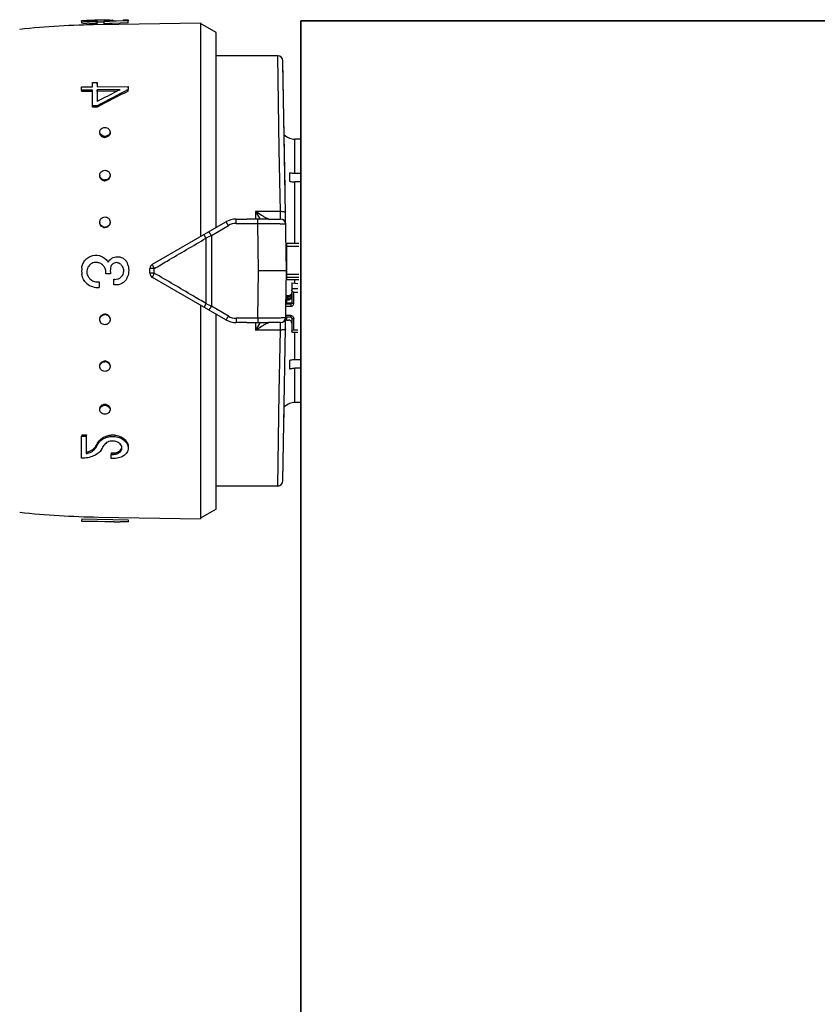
# Model space of a CAD drawing. Header units: millimetres. Extents: x 14365 to 105143, y -126377 to -22383.
# Tile 114 of 191: x 70649 to 70726, y -125718 to -125623. Entities that reach past the tile are written whole.
import ezdxf

# ---------------------------------------------------------------- set-up
doc = ezdxf.new("R2010")
doc.units = ezdxf.units.MM
doc.layers.add('UT_ZAŘÍZENÍ - OT', color=3, linetype='Continuous', lineweight=35)

msp = doc.modelspace()

# ---------------------------------------------------------------- linework, layer by layer
at = {"color": 0, "linetype": 'Continuous'}
for p, q in [((70655.133, -125623.468), (70655.13, -125623.268)), ((70655.766, -125623.222), (70655.781, -125623.221)), ((70655.781, -125623.221), (70655.793, -125623.221)), ((70655.782, -125623.281), (70655.781, -125623.235)), ((70656.695, -125623.208), (70656.573, -125623.21)), ((70656.619, -125623.308), (70656.619, -125623.37)), ((70656.623, -125623.569), (70656.619, -125623.37)), ((70656.696, -125623.408), (70656.621, -125623.409)), ((70656.765, -125623.632), (70666.633, -125623.459)), ((70657.307, -125623.402), (70657.276, -125623.402)), ((70657.305, -125623.341), (70657.305, -125623.288)), ((70657.735, -125623.325), (70657.305, -125623.341)), ((70657.309, -125623.54), (70657.305, -125623.341)), ((70657.825, -125623.521), (70657.309, -125623.54)), ((70657.529, -125623.268), (70657.528, -125623.204)), ((70657.822, -125623.322), (70657.735, -125623.325)), ((70657.817, -125623.274), (70658.12, -125623.264)), ((70659.113, -125623.277), (70657.822, -125623.322)), ((70658.083, -125623.512), (70657.825, -125623.521)), ((70657.966, -125623.269), (70657.966, -125623.254)), ((70659.632, -125623.458), (70658.083, -125623.512)), ((70658.12, -125623.264), (70659.179, -125623.23)), ((70658.129, -125623.21), (70658.13, -125623.263)), ((70659.181, -125623.274), (70659.113, -125623.277)), ((70659.179, -125623.162), (70659.629, -125623.154)), ((70659.179, -125623.23), (70659.179, -125623.162)), ((70659.629, -125623.259), (70659.181, -125623.274)), ((70659.629, -125623.154), (70659.629, -125623.259)), ((70659.632, -125623.458), (70659.629, -125623.259)), ((70666.633, -125623.459), (70666.633, -125644.104)), ((70668.133, -125624.399), (70666.633, -125623.533)), ((70668.133, -125643.238), (70668.133, -125624.399)), ((70674.079, -125626.633), (70668.133, -125626.633)), ((70674.233, -125635.698), (70674.079, -125626.633)), ((70674.933, -125647.433), (70674.579, -125627.125)), ((70674.795, -125639.499), (70674.583, -125627.374)), ((70656.179, -125629.238), (70656.629, -125629.233)), ((70656.179, -125629.644), (70656.179, -125629.238)), ((70656.629, -125629.233), (70656.629, -125629.638)), ((70656.633, -125629.383), (70656.629, -125629.233)), ((70655.13, -125629.657), (70656.179, -125629.644)), ((70655.13, -125629.968), (70655.13, -125629.657)), ((70656.179, -125629.955), (70655.13, -125629.968)), ((70655.133, -125630.112), (70655.13, -125629.968)), ((70656.183, -125630.099), (70655.133, -125630.112)), ((70656.179, -125631.487), (70656.179, -125629.955)), ((70656.629, -125629.638), (70659.629, -125629.599)), ((70658.844, -125629.921), (70656.629, -125629.949)), ((70656.629, -125629.949), (70656.629, -125631.068)), ((70656.633, -125630.094), (70656.629, -125629.949)), ((70658.55, -125630.069), (70656.633, -125630.094)), ((70656.633, -125630.094), (70656.633, -125630.951)), ((70658.788, -125629.949), (70658.844, -125629.921)), ((70659.629, -125629.911), (70659.574, -125629.939)), ((70659.629, -125629.599), (70659.629, -125629.911)), ((70659.632, -125629.746), (70659.629, -125629.599)), ((70659.632, -125630.055), (70659.629, -125629.911)), ((70656.629, -125631.482), (70656.179, -125631.487)), ((70656.183, -125631.618), (70656.179, -125631.487)), ((70656.633, -125631.613), (70656.183, -125631.618)), ((70656.633, -125631.613), (70656.629, -125631.482)), ((70656.685, -125631.585), (70656.633, -125631.613)), ((70675.233, -125634.597), (70675.233, -125634.61)), ((70675.733, -125638.02), (70675.733, -125634.696)), ((70676.303, -125634.696), (70675.733, -125634.696)), ((70674.336, -125641.709), (70674.233, -125635.698)), ((70675.233, -125637.96), (70675.233, -125638.773)), ((70676.351, -125638.02), (70675.733, -125638.02)), ((70675.733, -125644.759), (70675.733, -125638.833)), ((70676.358, -125638.833), (70675.733, -125638.833)), ((70671.933, -125641.709), (70671.933, -125642.442)), ((70674.336, -125641.709), (70671.933, -125641.709)), ((70674.354, -125642.433), (70674.336, -125641.709)), ((70661.983, -125646.789), (70669.063, -125642.701)), ((70670.063, -125642.848), (70670.063, -125642.433)), ((70670.063, -125642.433), (70671.09, -125642.433)), ((70672.161, -125642.848), (70672.161, -125642.441)), ((70673.197, -125642.433), (70674.354, -125642.433)), ((70667.667, -125644.021), (70669.313, -125643.053)), ((70670.063, -125642.848), (70672.161, -125642.848)), ((70672.233, -125647.433), (70672.161, -125642.848)), ((70667.146, -125644.278), (70667.146, -125650.589)), ((70667.667, -125644.021), (70667.667, -125650.845)), ((70674.933, -125644.759), (70674.933, -125648.281)), ((70674.933, -125644.759), (70676.133, -125644.759)), ((70674.933, -125645.043), (70676.133, -125645.043)), ((70661.733, -125647.645), (70661.733, -125647.222)), ((70662.146, -125647.649), (70662.146, -125647.218)), ((70672.161, -125652.019), (70672.233, -125647.433)), ((70674.933, -125647.433), (70672.233, -125647.433)), ((70674.579, -125667.742), (70674.933, -125647.433)), ((70657.919, -125647.736), (70657.469, -125647.736)), ((70658.239, -125648.777), (70658.239, -125648.242)), ((70669.063, -125652.165), (70661.983, -125648.078)), ((70674.933, -125647.739), (70676.133, -125647.739)), ((70674.933, -125648.054), (70676.133, -125648.054)), ((70674.933, -125648.281), (70676.133, -125648.281)), ((70675.733, -125648.624), (70675.733, -125648.281)), ((70656.809, -125648.505), (70656.809, -125649.039)), ((70675.433, -125648.608), (70675.433, -125650.531)), ((70675.433, -125648.608), (70676.033, -125648.641)), ((70675.433, -125649.139), (70676.033, -125649.139)), ((70674.933, -125650.277), (70674.883, -125650.277)), ((70674.887, -125650.048), (70674.893, -125649.725)), ((70674.935, -125650.051), (70674.887, -125650.048)), ((70674.887, -125650.082), (70675.296, -125650.082)), ((70674.933, -125649.837), (70674.933, -125650.082)), ((70675.133, -125649.837), (70674.933, -125649.837)), ((70674.933, -125649.935), (70675.133, -125649.935)), ((70674.933, -125650.13), (70674.933, -125650.571)), ((70675.133, -125650.13), (70674.933, -125650.13)), ((70674.933, -125650.227), (70675.133, -125650.227)), ((70675.133, -125649.837), (70675.133, -125649.935)), ((70675.133, -125650.13), (70675.133, -125650.227)), ((70675.633, -125650.57), (70675.633, -125649.491)), ((70675.633, -125649.491), (70676.033, -125649.491)), ((70666.633, -125650.762), (70666.633, -125671.407)), ((70669.313, -125651.814), (70667.667, -125650.845)), ((70674.873, -125650.864), (70675.333, -125650.864)), ((70674.877, -125650.629), (70675.333, -125650.629)), ((70674.933, -125650.473), (70674.88, -125650.473)), ((70675.333, -125650.571), (70674.933, -125650.571)), ((70675.333, -125650.571), (70675.333, -125650.864)), ((70668.133, -125670.467), (70668.133, -125651.628)), ((70670.063, -125652.019), (70670.063, -125652.433)), ((70672.161, -125652.019), (70670.063, -125652.019)), ((70672.161, -125652.019), (70672.161, -125652.426)), ((70675.333, -125651.908), (70674.855, -125651.908)), ((70675.333, -125651.747), (70674.858, -125651.747)), ((70674.933, -125651.908), (70674.933, -125652.189)), ((70674.933, -125652.189), (70675.133, -125652.189)), ((70675.333, -125651.908), (70675.333, -125651.747)), ((70675.433, -125652.002), (70675.433, -125653.356)), ((70675.633, -125653.12), (70675.633, -125652.041)), ((70671.09, -125652.433), (70670.063, -125652.433)), ((70671.933, -125652.425), (70671.933, -125653.158)), ((70674.336, -125653.158), (70671.933, -125653.158)), ((70674.354, -125652.433), (70673.197, -125652.433)), ((70674.233, -125659.169), (70674.336, -125653.158)), ((70674.336, -125653.158), (70674.354, -125652.433)), ((70675.633, -125653.12), (70676.033, -125653.12)), ((70675.433, -125653.356), (70676.033, -125653.356)), ((70675.733, -125656.033), (70675.733, -125653.356)), ((70676.358, -125656.033), (70675.733, -125656.033)), ((70675.233, -125656.094), (70675.233, -125656.907)), ((70675.733, -125660.17), (70675.733, -125656.846)), ((70676.351, -125656.846), (70675.733, -125656.846)), ((70674.079, -125668.233), (70674.233, -125659.169)), ((70675.233, -125660.256), (70675.233, -125660.269)), ((70676.303, -125660.17), (70675.733, -125660.17)), ((70674.678, -125662.048), (70674.693, -125661.187)), ((70655.133, -125663.274), (70655.13, -125663.406)), ((70655.13, -125665.548), (70655.13, -125663.406)), ((70655.13, -125663.406), (70655.58, -125663.411)), ((70655.133, -125663.274), (70655.583, -125663.279)), ((70655.583, -125663.279), (70655.58, -125663.411)), ((70655.58, -125663.411), (70655.58, -125665.099)), ((70656.5, -125664.386), (70656.496, -125664.527)), ((70656.61, -125664.339), (70656.638, -125664.291)), ((70656.727, -125664.011), (70656.755, -125663.963)), ((70656.755, -125663.963), (70656.752, -125664.101)), ((70657.983, -125665.031), (70657.979, -125665.177)), ((70657.979, -125665.585), (70657.979, -125665.177)), ((70657.979, -125665.177), (70658.129, -125665.179)), ((70657.983, -125665.031), (70658.133, -125665.033)), ((70658.133, -125665.033), (70658.129, -125665.179)), ((70658.129, -125665.587), (70657.979, -125665.585)), ((70674.079, -125668.233), (70668.133, -125668.233)), ((70656.765, -125671.235), (70666.633, -125671.407)), ((70668.133, -125670.467), (70666.633, -125671.333)), ((70655.133, -125671.419), (70655.13, -125671.619)), ((70655.13, -125671.631), (70655.13, -125671.619)), ((70655.13, -125671.619), (70659.629, -125671.697)), ((70658.279, -125671.686), (70655.13, -125671.631)), ((70655.133, -125671.419), (70659.632, -125671.498)), ((70658.279, -125671.689), (70658.279, -125671.686)), ((70658.279, -125671.689), (70658.842, -125671.699)), ((70659.632, -125671.498), (70659.629, -125671.697)), ((70659.632, -125671.508), (70659.629, -125671.708)), ((70659.629, -125671.697), (70659.629, -125671.708))]:
    msp.add_line(p, q, dxfattribs=at)
for centre, radius, start, end in [((70658.336, -125713.618), 90, 91, 95.86353), ((70656.248, -125614.792), 8.577, 265.82558, 266.62577), ((70656.249, -125614.941), 8.626, 265.85586, 266.65073), ((70656.397, -125658.956), 35.74, 91.01238, 91.21551), ((70656.321, -125613.538), 9.833, 266.63176, 267.39596), ((70656.322, -125613.67), 9.899, 266.65673, 267.41559), ((70655.926, -125625.017), 1.789, 94.25337, 94.6326), ((70655.982, -125625.786), 2.559, 93.45872, 94.22835), ((70656.402, -125610.828), 12.544, 270.2757, 270.99142), ((70656.445, -125613.279), 10.03, 270.37671, 270.99382), ((70656.856, -125616.88), 6.424, 274.00652, 274.76218), ((70656.942, -125617.922), 5.379, 274.77014, 275.5791), ((70657.378, -125628.482), 5.28, 88.37447, 89.19799), ((70658.239, -125665.311), 42.126, 90.84632, 91.00332), ((70657.954, -125646.21), 23.023, 90.56986, 90.83886), ((70657.854, -125636.414), 13.227, 90.13111, 90.55891), ((70674.079, -125627.133), 0.5, 1.00273, 90.00005), ((70706.918, -125723.873), 105.191, 116.74897, 118.55954), ((70706.462, -125724.537), 105.923, 116.89327, 118.06457), ((70706.654, -125724.25), 105.279, 116.52799, 118.3353), ((70703.55, -125718.849), 99.533, 116.72558, 116.87901), ((70657.222, -125634.113), 0.34, 181.83857, 189.22993), ((70657.553, -125634.104), 0.33, 0.0012, 1.80344), ((70657.375, -125633.843), 0.578, 257.40046, 263.77919), ((70657.379, -125633.946), 0.583, 257.43846, 263.79562), ((70657.374, -125633.854), 0.567, 263.76903, 270.51539), ((70657.378, -125633.957), 0.572, 263.78497, 270.51556), ((70657.373, -125633.844), 0.577, 270.61415, 283.65474), ((70657.377, -125633.946), 0.582, 270.61233, 283.61615), ((70675.733, -125633.183), 1.5, 226.64917, 250.52878), ((70675.735, -125633.187), 1.509, 250.58004, 269.92942), ((70657.294, -125638.184), 0.415, 180.00363, 182.62681), ((70657.378, -125638.12), 0.529, 255.90699, 262.90203), ((70657.381, -125638.188), 0.533, 255.94846, 262.92018), ((70657.376, -125638.134), 0.515, 262.89641, 270.33517), ((70657.38, -125638.203), 0.519, 262.91395, 270.33539), ((70657.466, -125638.253), 0.417, 351.68515, 359.95596), ((70692.716, -125629.186), 24.264, 211.06983, 212.81472), ((70670.063, -125644.433), 2, 90, 120), ((70688.759, -125631.731), 19.559, 212.83138, 213.19135), ((70674.354, -125642.933), 0.5, 0.9973, 89.99995), ((70657.35, -125642.718), 0.471, 180.01487, 185.18459), ((70657.38, -125642.708), 0.505, 254.94557, 262.29746), ((70657.384, -125642.739), 0.509, 254.989, 262.3166), ((70657.378, -125642.725), 0.488, 262.29512, 270.14263), ((70657.382, -125642.756), 0.492, 262.31359, 270.14288), ((70670.064, -125644.327), 1.479, 90.0293, 120.51258), ((70775.229, -125863.394), 244.324, 116.11937, 116.25551), ((70674.834, -125645.589), 0.0994, 313.59217, 359.98031), ((70674.833, -125645.577), 0.301, 284.00989, 289.44256), ((70657.791, -125647.433), 2.661, 174.20363, 187.38301), ((70656.526, -125647.496), 0.878, 79.26214, 86.10486), ((70656.516, -125647.545), 0.927, 73.07928, 79.21627), ((70656.512, -125647.583), 0.963, 41.07571, 50.01192), ((70656.507, -125647.587), 0.97, 32.46127, 41.04427), ((70660.216, -125647.433), 2.316, 172.81682, 187.51949), ((70658.488, -125647.211), 0.576, 71.25318, 78.39725), ((70658.49, -125647.205), 0.569, 63.84048, 71.25521), ((70658.366, -125647.44), 0.836, 39.13046, 49.82845), ((70658.372, -125647.435), 0.828, 29.69129, 39.12926), ((70658.569, -125647.134), 1.078, 27.84061, 34.02965), ((70658.573, -125647.132), 1.073, 21.6663, 27.84286), ((70658.59, -125647.125), 1.054, 15.21143, 21.66816), ((70657.678, -125647.372), 1.999, 11.83461, 15.19202), ((70662.233, -125647.222), 0.5, 120, 180), ((70674.833, -125647.205), 0.3, 70.55401, 72.35353), ((70656.52, -125647.539), 0.893, 214.11402, 220.95302), ((70656.691, -125647.391), 1.119, 220.98571, 227.22441), ((70658.381, -125647.47), 0.785, 259.56156, 266.77563), ((70658.369, -125647.432), 0.831, 307.97112, 320.9467), ((70658.361, -125647.425), 0.841, 320.92395, 328.11089), ((70658.41, -125647.571), 1.247, 328.36326, 330.5708), ((70658.424, -125647.579), 1.23, 330.55262, 339.45926), ((70658.47, -125647.596), 1.181, 339.47291, 345.3977), ((70662.233, -125647.645), 0.5, 180, 240), ((70656.692, -125647.399), 1.644, 229.79423, 274.1007), ((70656.691, -125647.407), 1.104, 269.87405, 276.1358), ((70675.143, -125649.64), 0.29, 325.94596, 359.95559), ((70775.229, -125431.472), 244.324, 243.74449, 243.88063), ((70657.378, -125652.142), 0.489, 81.95126, 89.79291), ((70657.381, -125652.111), 0.493, 81.96974, 89.79318), ((70657.375, -125652.16), 0.507, 74.61727, 81.95392), ((70657.379, -125652.129), 0.51, 74.66061, 81.97306), ((70657.399, -125652.151), 0.481, 352.20997, 354.91531), ((70670.063, -125650.433), 2, 240, 270), ((70670.064, -125650.54), 1.479, 239.48743, 269.97069), ((70674.354, -125651.933), 0.5, 270, 359), ((70675.345, -125652.002), 0.0882, 0.03691, 8.66078), ((70692.638, -125665.631), 24.171, 147.18194, 148.9335), ((70689.102, -125663.358), 19.968, 146.8123, 147.16491), ((70657.376, -125656.733), 0.516, 82.18024, 89.60747), ((70657.379, -125656.665), 0.52, 82.19776, 89.60771), ((70657.373, -125656.75), 0.533, 75.22208, 82.18643), ((70657.377, -125656.682), 0.537, 75.26335, 82.20456), ((70657.222, -125660.754), 0.34, 170.77007, 178.16143), ((70657.375, -125661.019), 0.574, 89.52764, 102.6205), ((70657.378, -125660.917), 0.579, 90.47615, 102.57666), ((70657.377, -125660.901), 0.563, 89.46365, 90.42767), ((70657.374, -125661.014), 0.569, 82.70603, 89.43816), ((70657.377, -125660.912), 0.574, 82.72194, 89.43835), ((70657.372, -125661.029), 0.584, 76.3765, 82.71678), ((70657.375, -125660.926), 0.588, 76.41423, 82.73319), ((70657.553, -125660.763), 0.33, 358.19656, 359.9988), ((70675.733, -125661.683), 1.5, 109.47122, 133.35083), ((70675.735, -125661.68), 1.509, 90.07058, 109.41996), ((70658.11, -125665.257), 1.949, 89.34777, 93.68224), ((70658.11, -125665.289), 1.981, 84.74512, 89.3338), ((70655.631, -125663.839), 1.027, 315.49883, 321.71461), ((70655.71, -125663.901), 0.927, 321.71489, 328.50896), ((70618.08, -125641.246), 44.921, 328.78337, 329.0635), ((70618.558, -125641.199), 44.466, 328.57088, 328.85214), ((70617.206, -125640.382), 46.046, 328.85211, 329.1259), ((70616.357, -125640.214), 46.929, 329.13232, 329.40315), ((70657.62, -125664.615), 1.009, 142.68913, 149.33475), ((70657.715, -125664.688), 1.129, 136.6726, 142.69573), ((70618.825, -125641.318), 44.808, 328.5423, 329.17295), ((70658.571, -125664.558), 0.458, 358.60453, 6.96692), ((70655.195, -125663.23), 1.908, 281.62893, 285.76186), ((70674.079, -125667.733), 0.5, 270, 359), ((70658.336, -125581.249), 90, 264.13647, 269)]:
    msp.add_arc(centre, radius, start, end, dxfattribs=at)
at = {"color": 0, "linetype": 'Continuous', "extrusion": (0, 0, -1)}
for centre, major_axis, ratio, start_param, end_param in [((70675.633, -125649.256), (0, -0.235), 0.85043, 0, 1.570796), ((70675.633, -125653.277), (0.2, 0), 0.785695, 3.141593, 4.712389)]:
    msp.add_ellipse(centre, major_axis=major_axis, ratio=ratio, start_param=start_param, end_param=end_param, dxfattribs=at)
at = {"color": 0, "linetype": 'Continuous'}
for points, knots in [([(70655.13, -125623.268), (70655.13, -125623.265), (70655.137, -125623.259), (70655.144, -125623.256), (70655.15, -125623.255)], [0, 0, 0, 0, 0.34526, 1, 1, 1, 1]), ([(70655.624, -125623.346), (70655.554, -125623.341), (70655.456, -125623.332), (70655.334, -125623.318), (70655.263, -125623.308), (70655.208, -125623.298), (70655.166, -125623.288), (70655.143, -125623.281), (70655.13, -125623.272), (70655.13, -125623.268)], [0, 0, 0, 0, 0.415889, 0.585993, 0.728367, 0.841268, 0.923827, 0.975949, 1, 1, 1, 1]), ([(70655.625, -125623.545), (70655.556, -125623.54), (70655.458, -125623.531), (70655.337, -125623.517), (70655.266, -125623.507), (70655.211, -125623.498), (70655.17, -125623.488), (70655.146, -125623.48), (70655.133, -125623.472), (70655.133, -125623.468)], [0, 0, 0, 0, 0.416026, 0.586157, 0.728535, 0.841423, 0.923955, 0.976034, 1, 1, 1, 1]), ([(70655.15, -125623.255), (70655.153, -125623.254), (70655.173, -125623.248), (70655.193, -125623.245), (70655.21, -125623.243)], [0, 0, 0, 0, 0.194984, 1, 1, 1, 1]), ([(70655.21, -125623.243), (70655.266, -125623.236), (70655.409, -125623.23), (70655.552, -125623.226), (70655.639, -125623.224)], [0, 0, 0, 0, 0.393124, 1, 1, 1, 1]), ([(70655.781, -125623.235), (70655.767, -125623.236), (70655.741, -125623.238), (70655.707, -125623.243), (70655.686, -125623.247), (70655.674, -125623.251), (70655.672, -125623.254)], [0, 0, 0, 0, 0.402142, 0.703286, 0.901798, 1, 1, 1, 1]), ([(70655.672, -125623.254), (70655.672, -125623.254), (70655.672, -125623.255), (70655.672, -125623.256), (70655.672, -125623.256)], [0, 0, 0, 0, 0.519614, 1, 1, 1, 1]), ([(70655.672, -125623.256), (70655.672, -125623.258), (70655.677, -125623.261), (70655.694, -125623.267), (70655.731, -125623.275), (70655.793, -125623.283), (70655.842, -125623.287), (70655.871, -125623.29)], [0, 0, 0, 0, 0.026104, 0.078509, 0.271488, 0.580502, 1, 1, 1, 1]), ([(70656.573, -125623.21), (70656.434, -125623.213), (70656.185, -125623.218), (70655.937, -125623.225), (70655.828, -125623.232)], [0, 0, 0, 0, 0.5608, 1, 1, 1, 1]), ([(70655.871, -125623.29), (70655.914, -125623.293), (70656.127, -125623.307), (70656.341, -125623.31), (70656.511, -125623.309)], [0, 0, 0, 0, 0.202928, 1, 1, 1, 1]), ([(70656.463, -125623.372), (70656.411, -125623.372), (70656.215, -125623.372), (70656.019, -125623.367), (70655.874, -125623.361)], [0, 0, 0, 0, 0.261385, 1, 1, 1, 1]), ([(70656.623, -125623.569), (70656.558, -125623.57), (70656.309, -125623.572), (70656.06, -125623.568), (70655.876, -125623.559)], [0, 0, 0, 0, 0.261104, 1, 1, 1, 1]), ([(70657.274, -125623.202), (70657.23, -125623.202), (70657.037, -125623.203), (70656.844, -125623.205), (70656.695, -125623.208)], [0, 0, 0, 0, 0.228486, 1, 1, 1, 1]), ([(70657.276, -125623.402), (70657.232, -125623.402), (70657.038, -125623.403), (70656.845, -125623.405), (70656.696, -125623.408)], [0, 0, 0, 0, 0.228577, 1, 1, 1, 1]), ([(70657.452, -125623.203), (70657.439, -125623.203), (70657.379, -125623.202), (70657.32, -125623.202), (70657.274, -125623.202)], [0, 0, 0, 0, 0.229978, 1, 1, 1, 1]), ([(70657.465, -125623.275), (70657.503, -125623.271), (70657.569, -125623.264), (70657.645, -125623.253), (70657.69, -125623.244), (70657.712, -125623.238), (70657.725, -125623.234), (70657.732, -125623.228), (70657.731, -125623.226)], [0, 0, 0, 0, 0.416564, 0.727805, 0.840468, 0.923103, 0.975235, 1, 1, 1, 1]), ([(70657.639, -125623.209), (70657.631, -125623.208), (70657.594, -125623.206), (70657.557, -125623.205), (70657.528, -125623.204)], [0, 0, 0, 0, 0.216654, 1, 1, 1, 1]), ([(70657.708, -125623.216), (70657.703, -125623.215), (70657.681, -125623.212), (70657.658, -125623.21), (70657.639, -125623.209)], [0, 0, 0, 0, 0.191517, 1, 1, 1, 1]), ([(70657.731, -125623.226), (70657.731, -125623.224), (70657.721, -125623.218), (70657.714, -125623.217), (70657.708, -125623.216)], [0, 0, 0, 0, 0.306489, 1, 1, 1, 1]), ([(70657.966, -125623.254), (70657.955, -125623.255), (70657.906, -125623.263), (70657.856, -125623.269), (70657.817, -125623.274)], [0, 0, 0, 0, 0.219199, 1, 1, 1, 1]), ([(70657.823, -125623.188), (70657.838, -125623.188), (70657.89, -125623.188), (70657.942, -125623.188), (70657.98, -125623.189)], [0, 0, 0, 0, 0.28218, 1, 1, 1, 1]), ([(70658.129, -125623.21), (70658.129, -125623.215), (70658.111, -125623.223), (70658.083, -125623.232), (70658.03, -125623.243), (70657.99, -125623.25), (70657.966, -125623.254)], [0, 0, 0, 0, 0.080473, 0.272652, 0.58028, 1, 1, 1, 1]), ([(70657.98, -125623.189), (70657.99, -125623.19), (70658.023, -125623.191), (70658.056, -125623.193), (70658.079, -125623.196)], [0, 0, 0, 0, 0.312325, 1, 1, 1, 1]), ([(70658.079, -125623.196), (70658.092, -125623.197), (70658.108, -125623.199), (70658.125, -125623.204), (70658.129, -125623.208), (70658.129, -125623.21)], [0, 0, 0, 0, 0.708486, 0.898996, 1, 1, 1, 1]), ([(70656.88, -125634.013), (70656.878, -125633.957), (70656.904, -125633.841), (70657.017, -125633.697), (70657.184, -125633.604), (70657.314, -125633.581), (70657.379, -125633.581)], [0, 0, 0, 0, 0.229393, 0.470966, 0.729703, 1, 1, 1, 1]), ([(70656.983, -125634.259), (70656.952, -125634.225), (70656.902, -125634.148), (70656.881, -125634.058), (70656.88, -125634.013)], [0, 0, 0, 0, 0.509651, 1, 1, 1, 1]), ([(70657.379, -125633.581), (70657.443, -125633.58), (70657.568, -125633.599), (70657.732, -125633.683), (70657.846, -125633.818), (70657.877, -125633.928), (70657.879, -125633.982)], [0, 0, 0, 0, 0.270385, 0.528616, 0.769944, 1, 1, 1, 1]), ([(70657.883, -125634.104), (70657.883, -125634.196), (70657.797, -125634.393), (70657.613, -125634.488), (70657.514, -125634.512)], [0, 0, 0, 0, 0.47302, 1, 1, 1, 1]), ([(70657.879, -125633.982), (70657.881, -125634.03), (70657.862, -125634.129), (70657.809, -125634.214), (70657.775, -125634.252)], [0, 0, 0, 0, 0.488775, 1, 1, 1, 1]), ([(70657.252, -125634.515), (70657.162, -125634.495), (70656.994, -125634.416), (70656.901, -125634.25), (70656.887, -125634.168)], [0, 0, 0, 0, 0.524629, 1, 1, 1, 1]), ([(70657.249, -125634.407), (70657.223, -125634.401), (70657.125, -125634.372), (70657.034, -125634.315), (70656.983, -125634.259)], [0, 0, 0, 0, 0.260211, 1, 1, 1, 1]), ([(70657.775, -125634.252), (70657.759, -125634.27), (70657.683, -125634.341), (70657.585, -125634.386), (70657.509, -125634.405)], [0, 0, 0, 0, 0.24218, 1, 1, 1, 1]), ([(70656.879, -125638.184), (70656.879, -125638.123), (70656.907, -125637.999), (70657.018, -125637.843), (70657.185, -125637.742), (70657.314, -125637.716), (70657.379, -125637.716)], [0, 0, 0, 0, 0.241806, 0.488407, 0.741812, 1, 1, 1, 1]), ([(70657.379, -125637.716), (70657.502, -125637.715), (70657.696, -125637.783), (70657.845, -125637.98), (70657.876, -125638.099), (70657.879, -125638.158)], [0, 0, 0, 0, 0.507384, 0.755665, 1, 1, 1, 1]), ([(70656.947, -125638.417), (70656.937, -125638.401), (70656.901, -125638.334), (70656.882, -125638.259), (70656.88, -125638.203)], [0, 0, 0, 0, 0.253103, 1, 1, 1, 1]), ([(70657.252, -125638.706), (70657.16, -125638.683), (70656.988, -125638.588), (70656.9, -125638.41), (70656.887, -125638.32)], [0, 0, 0, 0, 0.510101, 1, 1, 1, 1]), ([(70657.249, -125638.633), (70657.187, -125638.618), (70657.069, -125638.565), (70656.979, -125638.47), (70656.947, -125638.417)], [0, 0, 0, 0, 0.506643, 1, 1, 1, 1]), ([(70657.841, -125638.356), (70657.811, -125638.423), (70657.719, -125638.545), (70657.582, -125638.613), (70657.509, -125638.632)], [0, 0, 0, 0, 0.492845, 1, 1, 1, 1]), ([(70657.878, -125638.313), (70657.865, -125638.404), (70657.778, -125638.583), (70657.605, -125638.68), (70657.514, -125638.704)], [0, 0, 0, 0, 0.489899, 1, 1, 1, 1]), ([(70657.879, -125638.158), (70657.881, -125638.209), (70657.871, -125638.277), (70657.847, -125638.341), (70657.841, -125638.356)], [0, 0, 0, 0, 0.747031, 1, 1, 1, 1]), ([(70675.733, -125638.02), (70675.691, -125638.02), (70675.523, -125638.015), (70675.355, -125637.99), (70675.233, -125637.96)], [0, 0, 0, 0, 0.252472, 1, 1, 1, 1]), ([(70675.233, -125638.773), (70675.273, -125638.783), (70675.438, -125638.818), (70675.607, -125638.833), (70675.733, -125638.833)], [0, 0, 0, 0, 0.247091, 1, 1, 1, 1]), ([(70673.054, -125642.369), (70672.97, -125642.33), (70672.793, -125642.236), (70672.417, -125642.02), (70672.128, -125641.838), (70671.933, -125641.709)], [0, 0, 0, 0, 0.213248, 0.460801, 1, 1, 1, 1]), ([(70674.835, -125641.837), (70674.835, -125641.828), (70674.826, -125641.805), (70674.793, -125641.782), (70674.747, -125641.76), (70674.657, -125641.732), (70674.518, -125641.712), (70674.399, -125641.707), (70674.336, -125641.709)], [0, 0, 0, 0, 0.054454, 0.124226, 0.220024, 0.341181, 0.645763, 1, 1, 1, 1]), ([(70656.879, -125642.718), (70656.879, -125642.592), (70656.987, -125642.328), (70657.252, -125642.223), (70657.379, -125642.222)], [0, 0, 0, 0, 0.49811, 1, 1, 1, 1]), ([(70657.379, -125642.222), (70657.5, -125642.222), (70657.75, -125642.314), (70657.867, -125642.554), (70657.877, -125642.673)], [0, 0, 0, 0, 0.501804, 1, 1, 1, 1]), ([(70669.313, -125643.053), (70669.293, -125643.033), (70669.261, -125642.985), (70669.228, -125642.911), (70669.188, -125642.848), (70669.15, -125642.797), (70669.119, -125642.756), (70669.094, -125642.724), (70669.079, -125642.708), (70669.066, -125642.699), (70669.063, -125642.701)], [0, 0, 0, 0, 0.198142, 0.388892, 0.560134, 0.707991, 0.828678, 0.918542, 0.975091, 1, 1, 1, 1]), ([(70672.161, -125642.441), (70671.981, -125642.443), (70671.624, -125642.442), (70671.268, -125642.433), (70671.09, -125642.433)], [0, 0, 0, 0, 0.502804, 1, 1, 1, 1]), ([(70673.197, -125642.433), (70673.117, -125642.433), (70672.772, -125642.434), (70672.426, -125642.438), (70672.161, -125642.441)], [0, 0, 0, 0, 0.230893, 1, 1, 1, 1]), ([(70673.132, -125642.405), (70673.126, -125642.402), (70673.1, -125642.391), (70673.074, -125642.379), (70673.054, -125642.369)], [0, 0, 0, 0, 0.229765, 1, 1, 1, 1]), ([(70673.163, -125642.417), (70673.161, -125642.416), (70673.151, -125642.412), (70673.14, -125642.408), (70673.132, -125642.405)], [0, 0, 0, 0, 0.235586, 1, 1, 1, 1]), ([(70673.223, -125642.433), (70673.215, -125642.433), (70673.194, -125642.428), (70673.175, -125642.422), (70673.163, -125642.417)], [0, 0, 0, 0, 0.393757, 1, 1, 1, 1]), ([(70657.252, -125643.231), (70657.169, -125643.209), (70657.012, -125643.122), (70656.923, -125642.966), (70656.9, -125642.884)], [0, 0, 0, 0, 0.50198, 1, 1, 1, 1]), ([(70657.249, -125643.196), (70657.176, -125643.176), (70657.038, -125643.105), (70656.947, -125642.977), (70656.918, -125642.908)], [0, 0, 0, 0, 0.50114, 1, 1, 1, 1]), ([(70657.862, -125642.844), (70657.839, -125642.926), (70657.75, -125643.084), (70657.592, -125643.172), (70657.509, -125643.195)], [0, 0, 0, 0, 0.49918, 1, 1, 1, 1]), ([(70657.878, -125642.818), (70657.865, -125642.912), (70657.781, -125643.099), (70657.606, -125643.204), (70657.514, -125643.23)], [0, 0, 0, 0, 0.498032, 1, 1, 1, 1]), ([(70667.667, -125644.021), (70667.638, -125643.971), (70667.594, -125643.9), (70667.538, -125643.81), (70667.502, -125643.755), (70667.471, -125643.71), (70667.447, -125643.678), (70667.431, -125643.66), (70667.422, -125643.652), (70667.418, -125643.651), (70667.417, -125643.652)], [0, 0, 0, 0, 0.387648, 0.559336, 0.708365, 0.829964, 0.920373, 0.976704, 0.992026, 1, 1, 1, 1]), ([(70672.161, -125642.848), (70672.337, -125642.848), (70672.682, -125642.848), (70673.182, -125642.85), (70673.643, -125642.856), (70673.994, -125642.863), (70674.241, -125642.871), (70674.397, -125642.877), (70674.532, -125642.883), (70674.643, -125642.89), (70674.732, -125642.898), (70674.795, -125642.905), (70674.833, -125642.913), (70674.85, -125642.918), (70674.854, -125642.923), (70674.854, -125642.925)], [0, 0, 0, 0, 0.195605, 0.383531, 0.55643, 0.707585, 0.773165, 0.831259, 0.881323, 0.92293, 0.955723, 0.979458, 0.994025, 0.997954, 1, 1, 1, 1]), ([(70662.146, -125647.218), (70662.562, -125646.973), (70664.228, -125645.993), (70665.895, -125645.013), (70667.146, -125644.278)], [0, 0, 0, 0, 0.249365, 1, 1, 1, 1]), ([(70667.146, -125644.278), (70667.12, -125644.231), (70667.084, -125644.163), (70667.04, -125644.075), (70667.015, -125644.02), (70666.996, -125643.975), (70666.984, -125643.94), (70666.979, -125643.918), (70666.98, -125643.904), (70666.983, -125643.902)], [0, 0, 0, 0, 0.389691, 0.560136, 0.707341, 0.827183, 0.916538, 0.973346, 1, 1, 1, 1]), ([(70655.143, -125647.164), (70655.158, -125647.022), (70655.233, -125646.74), (70655.539, -125646.252), (70656.19, -125645.861), (70656.946, -125645.935), (70657.43, -125646.248), (70657.617, -125646.472), (70657.689, -125646.595)], [0, 0, 0, 0, 0.125806, 0.251598, 0.500158, 0.748611, 0.874302, 1, 1, 1, 1]), ([(70657.689, -125646.595), (70657.777, -125646.443), (70658.033, -125646.18), (70658.472, -125646.051), (70658.824, -125646.083), (70659.074, -125646.174), (70659.295, -125646.323), (70659.413, -125646.458), (70659.462, -125646.531)], [0, 0, 0, 0, 0.249691, 0.498274, 0.623384, 0.748679, 0.874168, 1, 1, 1, 1]), ([(70656.585, -125646.621), (70656.502, -125646.615), (70656.332, -125646.627), (70656.015, -125646.743), (70655.76, -125646.993), (70655.637, -125647.309), (70655.611, -125647.564), (70655.658, -125647.817), (70655.733, -125647.97), (70655.781, -125648.04)], [0, 0, 0, 0, 0.124702, 0.249421, 0.497433, 0.62303, 0.748788, 0.874419, 1, 1, 1, 1]), ([(70657.469, -125647.736), (70657.486, -125647.621), (70657.476, -125647.384), (70657.387, -125647.164), (70657.325, -125647.066)], [0, 0, 0, 0, 0.500135, 1, 1, 1, 1]), ([(70658.604, -125646.647), (70658.527, -125646.631), (70658.365, -125646.632), (70658.144, -125646.731), (70657.98, -125646.911), (70657.927, -125647.065), (70657.917, -125647.144)], [0, 0, 0, 0, 0.248903, 0.498305, 0.748695, 1, 1, 1, 1]), ([(70659.075, -125647.869), (70659.114, -125647.807), (70659.175, -125647.671), (70659.208, -125647.449), (70659.183, -125647.227), (70659.128, -125647.089), (70659.091, -125647.025)], [0, 0, 0, 0, 0.249892, 0.499949, 0.75024, 1, 1, 1, 1]), ([(70659.635, -125646.962), (70659.651, -125647.039), (70659.698, -125647.348), (70659.672, -125647.668), (70659.613, -125647.894)], [0, 0, 0, 0, 0.250786, 1, 1, 1, 1]), ([(70662.146, -125647.218), (70662.118, -125647.218), (70662.064, -125647.218), (70661.986, -125647.218), (70661.915, -125647.219), (70661.854, -125647.219), (70661.81, -125647.22), (70661.781, -125647.22), (70661.764, -125647.22), (70661.752, -125647.221), (70661.741, -125647.221), (70661.737, -125647.222), (70661.733, -125647.221), (70661.733, -125647.222)], [0, 0, 0, 0, 0.203374, 0.394866, 0.56769, 0.716771, 0.837685, 0.88646, 0.926896, 0.958626, 0.981467, 0.99529, 1, 1, 1, 1]), ([(70662.146, -125647.218), (70662.118, -125647.166), (70662.067, -125647.071), (70662.009, -125646.943), (70661.98, -125646.854), (70661.973, -125646.808), (70661.979, -125646.792), (70661.983, -125646.789)], [0, 0, 0, 0, 0.377895, 0.69297, 0.905251, 0.965919, 1, 1, 1, 1]), ([(70655.631, -125648.655), (70655.501, -125648.545), (70655.282, -125648.274), (70655.174, -125647.944), (70655.152, -125647.775)], [0, 0, 0, 0, 0.49938, 1, 1, 1, 1]), ([(70655.93, -125648.212), (70656.032, -125648.306), (70656.272, -125648.458), (70656.551, -125648.511), (70656.689, -125648.511)], [0, 0, 0, 0, 0.500561, 1, 1, 1, 1]), ([(70659.471, -125648.225), (70659.409, -125648.326), (70659.254, -125648.512), (70658.949, -125648.709), (70658.599, -125648.805), (70658.356, -125648.799), (70658.239, -125648.777)], [0, 0, 0, 0, 0.249964, 0.499879, 0.749906, 1, 1, 1, 1]), ([(70658.337, -125648.254), (70658.433, -125648.26), (70658.629, -125648.236), (70658.804, -125648.146), (70658.88, -125648.087)], [0, 0, 0, 0, 0.50069, 1, 1, 1, 1]), ([(70662.146, -125647.649), (70662.118, -125647.649), (70662.064, -125647.649), (70661.986, -125647.648), (70661.915, -125647.648), (70661.854, -125647.647), (70661.81, -125647.647), (70661.781, -125647.646), (70661.764, -125647.646), (70661.752, -125647.646), (70661.741, -125647.646), (70661.737, -125647.645), (70661.733, -125647.645), (70661.733, -125647.645)], [0, 0, 0, 0, 0.203374, 0.394866, 0.56769, 0.716771, 0.837685, 0.88646, 0.926896, 0.958626, 0.981467, 0.99529, 1, 1, 1, 1]), ([(70662.146, -125647.649), (70662.118, -125647.7), (70662.067, -125647.796), (70662.009, -125647.924), (70661.98, -125648.012), (70661.973, -125648.059), (70661.979, -125648.075), (70661.983, -125648.078)], [0, 0, 0, 0, 0.377895, 0.69297, 0.905251, 0.965919, 1, 1, 1, 1]), ([(70667.146, -125650.589), (70666.728, -125650.344), (70665.062, -125649.364), (70663.395, -125648.384), (70662.146, -125647.649)], [0, 0, 0, 0, 0.250578, 1, 1, 1, 1]), ([(70675.433, -125649.543), (70675.433, -125649.581), (70675.417, -125649.659), (70675.35, -125649.757), (70675.251, -125649.822), (70675.172, -125649.837), (70675.133, -125649.837)], [0, 0, 0, 0, 0.247784, 0.496832, 0.747734, 1, 1, 1, 1]), ([(70675.133, -125649.935), (70675.182, -125649.935), (70675.281, -125649.911), (70675.356, -125649.843), (70675.383, -125649.803)], [0, 0, 0, 0, 0.501963, 1, 1, 1, 1]), ([(70675.433, -125649.836), (70675.433, -125649.874), (70675.417, -125649.952), (70675.35, -125650.049), (70675.251, -125650.115), (70675.172, -125650.13), (70675.133, -125650.13)], [0, 0, 0, 0, 0.247784, 0.496832, 0.747734, 1, 1, 1, 1]), ([(70675.133, -125650.227), (70675.172, -125650.227), (70675.251, -125650.212), (70675.35, -125650.147), (70675.417, -125650.049), (70675.433, -125649.972), (70675.433, -125649.933)], [0, 0, 0, 0, 0.252266, 0.503168, 0.752216, 1, 1, 1, 1]), ([(70667.146, -125650.589), (70667.12, -125650.636), (70667.084, -125650.704), (70667.04, -125650.791), (70667.015, -125650.846), (70666.996, -125650.891), (70666.984, -125650.927), (70666.979, -125650.948), (70666.98, -125650.962), (70666.983, -125650.964)], [0, 0, 0, 0, 0.389693, 0.560138, 0.707342, 0.827185, 0.916539, 0.973347, 1, 1, 1, 1]), ([(70667.667, -125650.845), (70667.638, -125650.895), (70667.594, -125650.967), (70667.538, -125651.056), (70667.502, -125651.112), (70667.471, -125651.156), (70667.447, -125651.188), (70667.431, -125651.207), (70667.422, -125651.214), (70667.418, -125651.215), (70667.417, -125651.215)], [0, 0, 0, 0, 0.387648, 0.559336, 0.708365, 0.829964, 0.920373, 0.976704, 0.992026, 1, 1, 1, 1]), ([(70675.333, -125650.571), (70675.345, -125650.571), (70675.369, -125650.567), (70675.4, -125650.548), (70675.423, -125650.52), (70675.431, -125650.497), (70675.432, -125650.486)], [0, 0, 0, 0, 0.251925, 0.502849, 0.751924, 1, 1, 1, 1]), ([(70675.333, -125650.629), (70675.346, -125650.629), (70675.372, -125650.624), (70675.406, -125650.602), (70675.428, -125650.57), (70675.433, -125650.544), (70675.433, -125650.531)], [0, 0, 0, 0, 0.252236, 0.503168, 0.752245, 1, 1, 1, 1]), ([(70675.333, -125650.864), (70675.372, -125650.864), (70675.451, -125650.849), (70675.55, -125650.784), (70675.617, -125650.686), (70675.633, -125650.609), (70675.633, -125650.57)], [0, 0, 0, 0, 0.252255, 0.503168, 0.752226, 1, 1, 1, 1]), ([(70675.433, -125650.531), (70675.433, -125650.534), (70675.436, -125650.539), (70675.442, -125650.543), (70675.452, -125650.548), (70675.469, -125650.554), (70675.493, -125650.559), (70675.523, -125650.564), (70675.57, -125650.569), (70675.608, -125650.57), (70675.633, -125650.57)], [0, 0, 0, 0, 0.040706, 0.069574, 0.105554, 0.199505, 0.321626, 0.468167, 0.634164, 1, 1, 1, 1]), ([(70657.379, -125652.644), (70657.311, -125652.644), (70657.173, -125652.614), (70657, -125652.493), (70656.893, -125652.313), (70656.875, -125652.173), (70656.881, -125652.106)], [0, 0, 0, 0, 0.25144, 0.501784, 0.751362, 1, 1, 1, 1]), ([(70656.9, -125651.982), (70656.923, -125651.9), (70657.012, -125651.745), (70657.169, -125651.658), (70657.252, -125651.636)], [0, 0, 0, 0, 0.49802, 1, 1, 1, 1]), ([(70656.918, -125651.959), (70656.947, -125651.89), (70657.038, -125651.762), (70657.176, -125651.69), (70657.249, -125651.671)], [0, 0, 0, 0, 0.49886, 1, 1, 1, 1]), ([(70657.875, -125652.216), (70657.867, -125652.274), (70657.829, -125652.389), (70657.716, -125652.531), (70657.559, -125652.622), (70657.439, -125652.644), (70657.379, -125652.644)], [0, 0, 0, 0, 0.249231, 0.498303, 0.748586, 1, 1, 1, 1]), ([(70657.509, -125651.671), (70657.592, -125651.694), (70657.75, -125651.783), (70657.839, -125651.94), (70657.862, -125652.023)], [0, 0, 0, 0, 0.50082, 1, 1, 1, 1]), ([(70657.514, -125651.637), (70657.606, -125651.662), (70657.781, -125651.768), (70657.865, -125651.954), (70657.878, -125652.049)], [0, 0, 0, 0, 0.501968, 1, 1, 1, 1]), ([(70669.313, -125651.814), (70669.293, -125651.834), (70669.261, -125651.882), (70669.228, -125651.956), (70669.188, -125652.019), (70669.15, -125652.07), (70669.119, -125652.111), (70669.094, -125652.142), (70669.079, -125652.159), (70669.066, -125652.167), (70669.063, -125652.165)], [0, 0, 0, 0, 0.198108, 0.388908, 0.560156, 0.708001, 0.828682, 0.918545, 0.975091, 1, 1, 1, 1]), ([(70674.854, -125651.942), (70674.854, -125651.944), (70674.85, -125651.948), (70674.833, -125651.954), (70674.795, -125651.961), (70674.732, -125651.969), (70674.643, -125651.976), (70674.532, -125651.983), (70674.397, -125651.99), (70674.241, -125651.996), (70673.994, -125652.003), (70673.643, -125652.01), (70673.182, -125652.016), (70672.682, -125652.019), (70672.337, -125652.019), (70672.161, -125652.019)], [0, 0, 0, 0, 0.002046, 0.005975, 0.020542, 0.044277, 0.07707, 0.118677, 0.168741, 0.226835, 0.292415, 0.44357, 0.616469, 0.804395, 1, 1, 1, 1]), ([(70675.433, -125652.483), (70675.433, -125652.445), (70675.417, -125652.367), (70675.35, -125652.27), (70675.251, -125652.204), (70675.172, -125652.189), (70675.133, -125652.189)], [0, 0, 0, 0, 0.247784, 0.496832, 0.747734, 1, 1, 1, 1]), ([(70675.333, -125651.747), (70675.372, -125651.747), (70675.451, -125651.762), (70675.55, -125651.828), (70675.617, -125651.925), (70675.633, -125652.003), (70675.633, -125652.041)], [0, 0, 0, 0, 0.252255, 0.503168, 0.752226, 1, 1, 1, 1]), ([(70675.333, -125651.908), (70675.345, -125651.908), (70675.37, -125651.912), (70675.401, -125651.931), (70675.423, -125651.957), (70675.43, -125651.979), (70675.432, -125651.989)], [0, 0, 0, 0, 0.26767, 0.525516, 0.768461, 1, 1, 1, 1]), ([(70675.433, -125652.002), (70675.433, -125652.005), (70675.436, -125652.01), (70675.442, -125652.014), (70675.452, -125652.019), (70675.469, -125652.025), (70675.493, -125652.031), (70675.523, -125652.035), (70675.57, -125652.04), (70675.608, -125652.041), (70675.633, -125652.041)], [0, 0, 0, 0, 0.040706, 0.069574, 0.105554, 0.199505, 0.321626, 0.468167, 0.634164, 1, 1, 1, 1]), ([(70671.09, -125652.433), (70671.268, -125652.433), (70671.624, -125652.425), (70671.981, -125652.424), (70672.161, -125652.426)], [0, 0, 0, 0, 0.497196, 1, 1, 1, 1]), ([(70671.933, -125653.158), (70672.128, -125653.029), (70672.417, -125652.847), (70672.793, -125652.631), (70672.97, -125652.537), (70673.054, -125652.497)], [0, 0, 0, 0, 0.539199, 0.786752, 1, 1, 1, 1]), ([(70672.161, -125652.426), (70672.252, -125652.427), (70672.597, -125652.43), (70672.943, -125652.433), (70673.197, -125652.433)], [0, 0, 0, 0, 0.264643, 1, 1, 1, 1]), ([(70673.054, -125652.497), (70673.084, -125652.483), (70673.134, -125652.46), (70673.187, -125652.44), (70673.209, -125652.435)], [0, 0, 0, 0, 0.595054, 1, 1, 1, 1]), ([(70673.209, -125652.435), (70673.21, -125652.435), (70673.215, -125652.434), (70673.219, -125652.433), (70673.223, -125652.433)], [0, 0, 0, 0, 0.289793, 1, 1, 1, 1]), ([(70674.835, -125653.029), (70674.835, -125653.039), (70674.826, -125653.061), (70674.793, -125653.085), (70674.747, -125653.107), (70674.657, -125653.134), (70674.518, -125653.155), (70674.399, -125653.159), (70674.336, -125653.158)], [0, 0, 0, 0, 0.054452, 0.124207, 0.219995, 0.341151, 0.645741, 1, 1, 1, 1]), ([(70675.733, -125656.033), (70675.691, -125656.033), (70675.523, -125656.038), (70675.355, -125656.063), (70675.233, -125656.094)], [0, 0, 0, 0, 0.252472, 1, 1, 1, 1]), ([(70657.379, -125657.151), (70657.313, -125657.15), (70657.18, -125657.124), (70657.011, -125657.017), (70656.901, -125656.854), (70656.877, -125656.726), (70656.88, -125656.664)], [0, 0, 0, 0, 0.258416, 0.511779, 0.758272, 1, 1, 1, 1]), ([(70656.88, -125656.664), (70656.882, -125656.608), (70656.901, -125656.532), (70656.937, -125656.466), (70656.947, -125656.45)], [0, 0, 0, 0, 0.746897, 1, 1, 1, 1]), ([(70656.887, -125656.547), (70656.9, -125656.457), (70656.988, -125656.278), (70657.16, -125656.184), (70657.252, -125656.161)], [0, 0, 0, 0, 0.489899, 1, 1, 1, 1]), ([(70656.947, -125656.45), (70656.979, -125656.397), (70657.069, -125656.302), (70657.187, -125656.249), (70657.249, -125656.233)], [0, 0, 0, 0, 0.493357, 1, 1, 1, 1]), ([(70657.879, -125656.708), (70657.876, -125656.767), (70657.845, -125656.887), (70657.696, -125657.084), (70657.502, -125657.152), (70657.379, -125657.151)], [0, 0, 0, 0, 0.244335, 0.492616, 1, 1, 1, 1]), ([(70657.509, -125656.235), (70657.582, -125656.254), (70657.719, -125656.321), (70657.811, -125656.444), (70657.841, -125656.51)], [0, 0, 0, 0, 0.507155, 1, 1, 1, 1]), ([(70657.514, -125656.162), (70657.605, -125656.187), (70657.778, -125656.283), (70657.865, -125656.463), (70657.878, -125656.553)], [0, 0, 0, 0, 0.510101, 1, 1, 1, 1]), ([(70657.841, -125656.51), (70657.847, -125656.526), (70657.871, -125656.589), (70657.881, -125656.658), (70657.879, -125656.708)], [0, 0, 0, 0, 0.252969, 1, 1, 1, 1]), ([(70675.233, -125656.907), (70675.273, -125656.897), (70675.438, -125656.861), (70675.607, -125656.846), (70675.733, -125656.846)], [0, 0, 0, 0, 0.247091, 1, 1, 1, 1]), ([(70656.88, -125660.853), (70656.881, -125660.809), (70656.902, -125660.719), (70656.952, -125660.642), (70656.983, -125660.607)], [0, 0, 0, 0, 0.490349, 1, 1, 1, 1]), ([(70656.887, -125660.699), (70656.901, -125660.617), (70656.994, -125660.451), (70657.162, -125660.372), (70657.252, -125660.352)], [0, 0, 0, 0, 0.475371, 1, 1, 1, 1]), ([(70656.983, -125660.607), (70657, -125660.589), (70657.075, -125660.519), (70657.173, -125660.476), (70657.249, -125660.459)], [0, 0, 0, 0, 0.241743, 1, 1, 1, 1]), ([(70657.509, -125660.462), (70657.535, -125660.468), (70657.634, -125660.499), (70657.724, -125660.558), (70657.775, -125660.615)], [0, 0, 0, 0, 0.259523, 1, 1, 1, 1]), ([(70657.514, -125660.354), (70657.613, -125660.378), (70657.797, -125660.474), (70657.883, -125660.671), (70657.883, -125660.763)], [0, 0, 0, 0, 0.52698, 1, 1, 1, 1]), ([(70657.775, -125660.615), (70657.809, -125660.652), (70657.862, -125660.737), (70657.881, -125660.836), (70657.879, -125660.884)], [0, 0, 0, 0, 0.511225, 1, 1, 1, 1]), ([(70657.379, -125661.286), (70657.314, -125661.285), (70657.184, -125661.262), (70657.017, -125661.17), (70656.904, -125661.026), (70656.878, -125660.909), (70656.88, -125660.853)], [0, 0, 0, 0, 0.270297, 0.529034, 0.770607, 1, 1, 1, 1]), ([(70657.879, -125660.884), (70657.877, -125660.938), (70657.846, -125661.049), (70657.732, -125661.183), (70657.568, -125661.267), (70657.443, -125661.287), (70657.379, -125661.286)], [0, 0, 0, 0, 0.230056, 0.471384, 0.729615, 1, 1, 1, 1]), ([(70656.755, -125663.963), (70656.869, -125663.772), (70657.152, -125663.534), (70657.599, -125663.363), (70657.854, -125663.32), (70657.985, -125663.312)], [0, 0, 0, 0, 0.464053, 0.726092, 1, 1, 1, 1]), ([(70656.894, -125663.913), (70657.04, -125663.758), (70657.334, -125663.576), (70657.771, -125663.459), (70658.009, -125663.439), (70658.129, -125663.44)], [0, 0, 0, 0, 0.473959, 0.733478, 1, 1, 1, 1]), ([(70658.129, -125663.44), (70658.298, -125663.442), (70658.628, -125663.488), (70659.072, -125663.676), (70659.416, -125663.962), (70659.559, -125664.212), (70659.596, -125664.339)], [0, 0, 0, 0, 0.276815, 0.541296, 0.783329, 1, 1, 1, 1]), ([(70658.291, -125663.316), (70658.472, -125663.333), (70658.818, -125663.413), (70659.259, -125663.665), (70659.561, -125664.019), (70659.636, -125664.308), (70659.632, -125664.443)], [0, 0, 0, 0, 0.285569, 0.551478, 0.78834, 1, 1, 1, 1]), ([(70655.583, -125664.953), (70655.66, -125664.937), (70655.944, -125664.861), (70656.213, -125664.712), (70656.363, -125664.559)], [0, 0, 0, 0, 0.269283, 1, 1, 1, 1]), ([(70655.713, -125665.066), (70655.878, -125665.02), (70656.179, -125664.89), (70656.418, -125664.656), (70656.496, -125664.527)], [0, 0, 0, 0, 0.53047, 1, 1, 1, 1]), ([(70658.976, -125664.337), (70658.944, -125664.273), (70658.851, -125664.15), (70658.657, -125664.012), (70658.419, -125663.919), (70658.157, -125663.881), (70657.892, -125663.902), (70657.581, -125663.997), (70657.379, -125664.151), (70657.303, -125664.28)], [0, 0, 0, 0, 0.110355, 0.232071, 0.363298, 0.500079, 0.636986, 0.768855, 1, 1, 1, 1]), ([(70658.129, -125665.179), (70658.244, -125665.181), (70658.466, -125665.155), (70658.759, -125665.031), (70658.97, -125664.831), (70659.027, -125664.652), (70659.029, -125664.569)], [0, 0, 0, 0, 0.288289, 0.554647, 0.788959, 1, 1, 1, 1]), ([(70659.629, -125664.584), (70659.627, -125664.653), (70659.604, -125664.794), (70659.479, -125665.064), (70659.177, -125665.348), (70658.689, -125665.548), (70658.32, -125665.589), (70658.129, -125665.587)], [0, 0, 0, 0, 0.104904, 0.212347, 0.445391, 0.711352, 1, 1, 1, 1]), ([(70658.925, -125664.716), (70658.938, -125664.7), (70658.983, -125664.635), (70659.013, -125664.559), (70659.024, -125664.501)], [0, 0, 0, 0, 0.259352, 1, 1, 1, 1]), ([(70659.026, -125664.502), (70659.024, -125664.488), (70659.014, -125664.431), (70658.995, -125664.376), (70658.976, -125664.337)], [0, 0, 0, 0, 0.245195, 1, 1, 1, 1]), ([(70659.596, -125664.339), (70659.602, -125664.359), (70659.622, -125664.439), (70659.63, -125664.522), (70659.629, -125664.584)], [0, 0, 0, 0, 0.254201, 1, 1, 1, 1]), ([(70657.048, -125664.702), (70656.964, -125664.838), (70656.732, -125665.09), (70656.272, -125665.357), (70655.723, -125665.517), (70655.33, -125665.55), (70655.13, -125665.548)], [0, 0, 0, 0, 0.219385, 0.461046, 0.724092, 1, 1, 1, 1]), ([(70658.133, -125665.033), (70658.213, -125665.034), (70658.37, -125665.021), (70658.653, -125664.945), (70658.842, -125664.823), (70658.925, -125664.716)], [0, 0, 0, 0, 0.273822, 0.536871, 1, 1, 1, 1]), ([(70659.629, -125671.708), (70659.476, -125671.705), (70659.214, -125671.702), (70658.952, -125671.701), (70658.842, -125671.699)], [0, 0, 0, 0, 0.581949, 1, 1, 1, 1])]:
    msp.add_open_spline(points, degree=3, knots=knots, dxfattribs=at)
for points in [[(70657.509, -125638.632), (70657.467, -125638.643), (70657.423, -125638.649), (70657.379, -125638.649)], [(70657.514, -125638.704), (70657.471, -125638.715), (70657.427, -125638.721), (70657.383, -125638.722)], [(70657.877, -125642.673), (70657.882, -125642.73), (70657.877, -125642.789), (70657.862, -125642.844)], [(70656.918, -125642.908), (70656.899, -125642.861), (70656.886, -125642.811), (70656.881, -125642.761)], [(70657.509, -125643.195), (70657.467, -125643.207), (70657.423, -125643.213), (70657.379, -125643.213)], [(70657.514, -125643.23), (70657.471, -125643.241), (70657.427, -125643.248), (70657.383, -125643.248)], [(70657.131, -125646.845), (70657.031, -125646.761), (70656.911, -125646.696), (70656.786, -125646.658)], [(70658.905, -125646.801), (70658.855, -125646.759), (70658.8, -125646.722), (70658.741, -125646.694)], [(70656.881, -125652.106), (70656.886, -125652.055), (70656.899, -125652.005), (70656.918, -125651.959)], [(70657.249, -125651.671), (70657.291, -125651.659), (70657.336, -125651.653), (70657.379, -125651.654)], [(70657.252, -125651.636), (70657.294, -125651.625), (70657.339, -125651.619), (70657.383, -125651.619)], [(70657.862, -125652.023), (70657.877, -125652.078), (70657.882, -125652.136), (70657.877, -125652.193)], [(70657.249, -125656.233), (70657.292, -125656.223), (70657.336, -125656.217), (70657.379, -125656.217)], [(70657.252, -125656.161), (70657.295, -125656.15), (70657.339, -125656.145), (70657.383, -125656.145)]]:
    msp.add_open_spline(points, degree=3, dxfattribs=at)
at = {"layer": 'UT_ZAŘÍZENÍ - OT', "linetype": 'Continuous'}
for p, q in [((70676.303, -125623.274), (70676.303, -126123.274)), ((71876.303, -125623.274), (70676.303, -125623.274))]:
    msp.add_line(p, q, dxfattribs=at)

doc.saveas('drawing.dxf')
